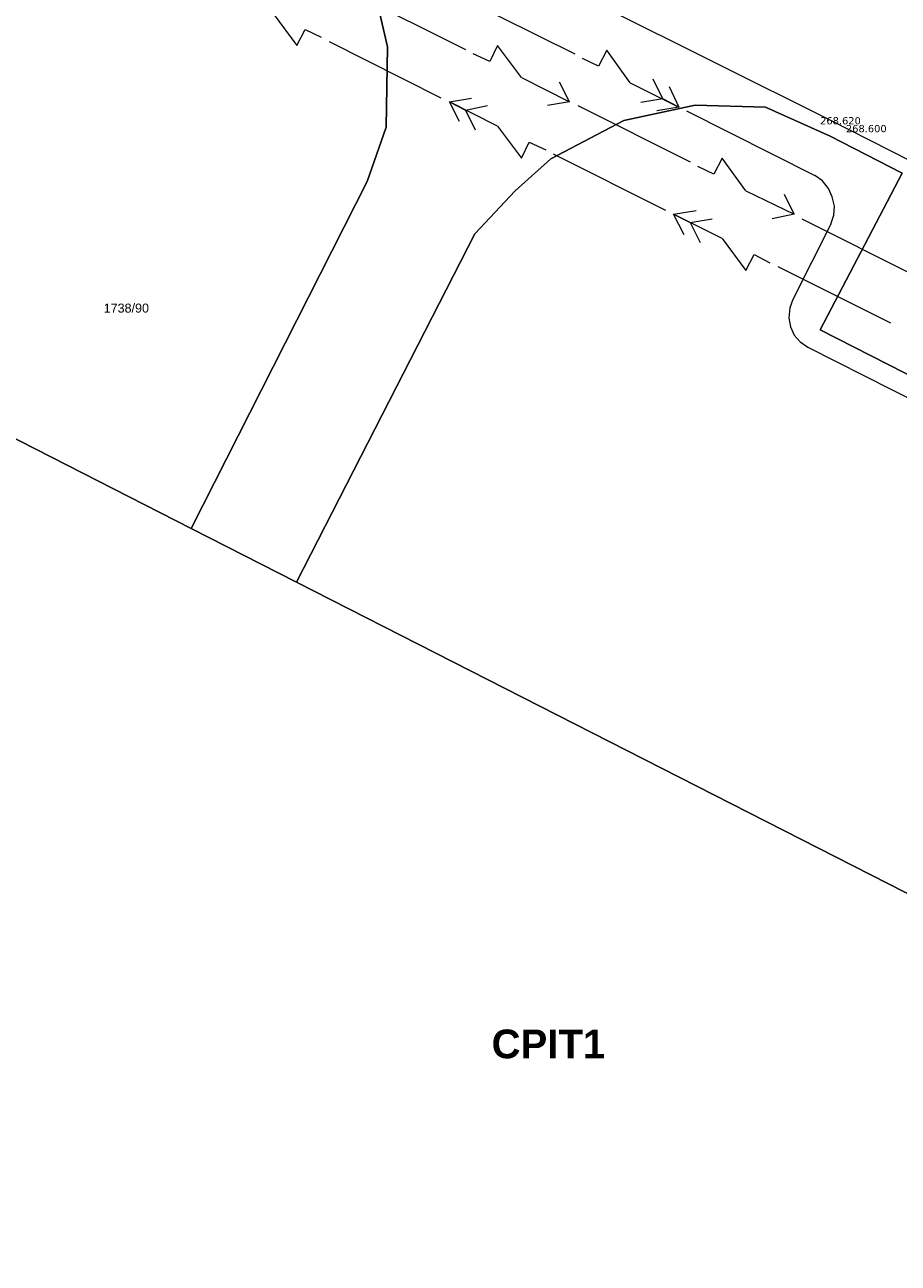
# Model space of a CAD drawing. Header units: millimetres. Extents: x -479461597 to -478645968, y -1101060132 to -1100898045.
# Tile 4 of 145: x -479351209 to -479326868, y -1101025628 to -1100991124. Entities that reach past the tile are written whole.
import ezdxf
from ezdxf.xclip import XClip

# ---------------------------------------------------------------- set-up
doc = ezdxf.new("R2010")
doc.units = ezdxf.units.MM
doc.header["$MEASUREMENT"] = 0
doc.header["$XCLIPFRAME"] = 0
doc.layers.add('Externí - kresby a obrázky', color=7, linetype='Continuous')
for name, color, linetype, lineweight in [('HTU_1_Katastr_3_0_popis_Katastr_Pero_č.__1', 7, 'Continuous', 18), ('HTU_1_Katastr_3_Anotace - S_Pero_č.__1_Pero_č.__1', 7, 'Continuous', 18), ('HTU_1_Katastr_3_BT_hranice_budov_Pero_č.__1_Pero_č.__1', 7, 'Continuous', 18), ('HTU_1_Katastr_3_BT_hranice_parcel_Pero_č.__1_Pero_č.__1', 7, 'Continuous', 18), ('HTU_1_Katastr_3_BT_text_parcel_Pero_č.__1_Pero_č.__1', 7, 'Continuous', 18), ('HTU_1_Katastr_3_VN_KABEL_Pero_č.__1_Pero_č.__1', 7, 'Continuous', 18)]:
    doc.layers.add(name, color=color, linetype=linetype, lineweight=lineweight)
for name, color, linetype, lineweight, true_color in [('HTU_2_zaměření_2_body_Pero_č.__202', 7, 'Continuous', 20, 0x6d6f03), ('HTU_2_zaměření_2_kresba_Pero_č.__202', 7, 'Continuous', 20, 0x6d6f03), ('HTU_2_zaměření_2_výšky_Pero_č.__202', 7, 'Continuous', 20, 0x6d6f03)]:
    doc.layers.add(name, color=color, linetype=linetype, lineweight=lineweight, true_color=true_color)
doc.styles.add('GENERATED_STYLE_1', font='txt')
doc.styles.add('GENERATED_STYLE_3', font='txt')
doc.styles.add('GENERATED_STYLE_4', font='txt')
doc.linetypes.add('plná nepravidelná', pattern='A,0,[1,20-026-4_02.1.10- 02 Situace HTU1.Shx,S=7.936508,R=0,X=0,Y=2.08167e-17],-1000,0', length=1000)

# ---------------------------------------------------------------- blocks, each defined once
blk = doc.blocks.new('Kresba_2_2', base_point=(-460327121.276564, -1100980142.449307))
at = {"layer": 'HTU_2_zaměření_2_body_Pero_č.__202', "color": 66, "linetype": 'Continuous', "lineweight": 20, "true_color": 0x6d6f03}
for p, q in [((-479328770, -1100993770), (-479328769.95, -1100993770)), ((-479328050, -1100993990), (-479328049.95, -1100993990))]:
    blk.add_line(p, q, dxfattribs=at)
at = {"layer": 'HTU_2_zaměření_2_kresba_Pero_č.__202', "color": 66, "linetype": 'Continuous', "lineweight": 20, "true_color": 0x6d6f03, "flags": 128}
blk.add_lwpolyline([(-479359250, -1100978500), (-479348570, -1100983840), (-479341480, -1100987430), (-479328770, -1100993770), (-479312000, -1101002300)], dxfattribs=at)
at = {"layer": 'HTU_2_zaměření_2_výšky_Pero_č.__202', "color": 66, "linetype": 'Continuous', "lineweight": 20, "true_color": 0x6d6f03, "char_height": 200, "attachment_point": 4, "style": 'GENERATED_STYLE_1'}
for s, insert in [('\\A1;{\\pql;\\fVerdana|b0|i0|c238|p38;268.620}', (-479329044.915, -1100993799.581786)), ('\\A1;{\\pql;\\fVerdana|b0|i0|c238|p38;268.600}', (-479328324.915, -1100994019.581786))]:
    blk.add_mtext(s, dxfattribs=dict(at, insert=insert))
blk = doc.blocks.new('Kresba_3_3', base_point=(-460327121, -1100980142))
at = {"layer": 'HTU_1_Katastr_3_Anotace - S_Pero_č.__1_Pero_č.__1', "color": 7, "linetype": 'Continuous', "lineweight": 18, "flags": 128}
blk.add_lwpolyline([(-479324196, -1101060132), (-479323240, -1101058280), (-479325370, -1101057130), (-479308730, -1101024440), (-479343640, -1101006650), (-479346570, -1101005160), (-479353510, -1101001620), (-479373700, -1101041250), (-479381950, -1101057450), (-479376734, -1101060132)], dxfattribs=at)
blk.add_lwpolyline([(-479324196, -1101060132), (-479323240, -1101058280), (-479325370, -1101057130), (-479308730, -1101024440), (-479343640, -1101006650), (-479346570, -1101005160), (-479353510, -1101001620), (-479373700, -1101041250), (-479381950, -1101057450), (-479376734, -1101060132)], dxfattribs=at)
blk.add_lwpolyline([(-479324196, -1101060132), (-479323240, -1101058280), (-479325370, -1101057130), (-479308730, -1101024440), (-479343640, -1101006650), (-479346570, -1101005160), (-479353510, -1101001620), (-479373700, -1101041250), (-479381950, -1101057450), (-479376734, -1101060132)], dxfattribs=at)
at = {"layer": 'HTU_1_Katastr_3_BT_hranice_budov_Pero_č.__1_Pero_č.__1', "color": 7, "linetype": 'Continuous', "lineweight": 18, "flags": 128}
blk.add_lwpolyline([(-479324196, -1101060132), (-479323240, -1101058280), (-479325370, -1101057130), (-479308730, -1101024440), (-479343640, -1101006650), (-479346570, -1101005160), (-479353510, -1101001620), (-479373700, -1101041250), (-479381950, -1101057450), (-479376734, -1101060132)], dxfattribs=at)
blk.add_lwpolyline([(-479324196, -1101060132), (-479323240, -1101058280), (-479325370, -1101057130), (-479308730, -1101024440), (-479343640, -1101006650), (-479346570, -1101005160), (-479353510, -1101001620), (-479373700, -1101041250), (-479381950, -1101057450), (-479376734, -1101060132)], dxfattribs=at)
blk.add_lwpolyline([(-479324196, -1101060132), (-479323240, -1101058280), (-479325370, -1101057130), (-479308730, -1101024440), (-479343640, -1101006650), (-479346570, -1101005160), (-479353510, -1101001620), (-479373700, -1101041250), (-479381950, -1101057450), (-479376734, -1101060132)], dxfattribs=at)
at = {"layer": 'HTU_1_Katastr_3_BT_hranice_parcel_Pero_č.__1_Pero_č.__1', "color": 7, "linetype": 'Continuous', "lineweight": 18, "flags": 128}
for points in [[(-479341590, -1100989600), (-479341100, -1100991740), (-479341140, -1100993980), (-479341670, -1100995490), (-479346570, -1101005160), (-479343640, -1101006650), (-479338670, -1100996950), (-479337540, -1100995750), (-479336550, -1100994860), (-479334510, -1100993790), (-479332530, -1100993360), (-479330570, -1100993420), (-479328760, -1100994230), (-479326760, -1100995260), (-479329040, -1100999620), (-479296560, -1101016180)], [(-479341590, -1100989600), (-479341100, -1100991740), (-479341140, -1100993980), (-479341670, -1100995490), (-479346570, -1101005160), (-479343640, -1101006650), (-479338670, -1100996950), (-479337540, -1100995750), (-479336550, -1100994860), (-479334510, -1100993790), (-479332530, -1100993360), (-479330570, -1100993420), (-479328760, -1100994230), (-479326760, -1100995260), (-479329040, -1100999620), (-479296560, -1101016180)], [(-479341590, -1100989600), (-479341100, -1100991740), (-479341140, -1100993980), (-479341670, -1100995490), (-479346570, -1101005160), (-479343640, -1101006650), (-479338670, -1100996950), (-479337540, -1100995750), (-479336550, -1100994860), (-479334510, -1100993790), (-479332530, -1100993360), (-479330570, -1100993420), (-479328760, -1100994230), (-479326760, -1100995260), (-479329040, -1100999620), (-479296560, -1101016180)], [(-479296560, -1101016180), (-479329040, -1100999620), (-479326760, -1100995260), (-479328760, -1100994230), (-479330570, -1100993420), (-479332530, -1100993360), (-479334510, -1100993790), (-479336550, -1100994860), (-479337540, -1100995750), (-479338670, -1100996950), (-479343640, -1101006650), (-479308730, -1101024440)], [(-479296560, -1101016180), (-479329040, -1100999620), (-479326760, -1100995260), (-479328760, -1100994230), (-479330570, -1100993420), (-479332530, -1100993360), (-479334510, -1100993790), (-479336550, -1100994860), (-479337540, -1100995750), (-479338670, -1100996950), (-479343640, -1101006650), (-479308730, -1101024440)], [(-479296560, -1101016180), (-479329040, -1100999620), (-479326760, -1100995260), (-479328760, -1100994230), (-479330570, -1100993420), (-479332530, -1100993360), (-479334510, -1100993790), (-479336550, -1100994860), (-479337540, -1100995750), (-479338670, -1100996950), (-479343640, -1101006650), (-479308730, -1101024440)]]:
    blk.add_lwpolyline(points, dxfattribs=at)
blk.add_lwpolyline([(-479373700, -1101041250), (-479353510, -1101001620), (-479346570, -1101005160), (-479341670, -1100995490), (-479341140, -1100993980), (-479341100, -1100991740), (-479341590, -1100989600), (-479342560, -1100987910), (-479343950, -1100986580), (-479345610, -1100985540), (-479347470, -1100984950), (-479349400, -1100984750), (-479351390, -1100984970), (-479353120, -1100985810), (-479354950, -1100987330), (-479355890, -1100988630), (-479356270, -1100989420), (-479351810, -1100991560), (-479373040, -1101033290), (-479377520, -1101030990), (-479378130, -1101032850), (-479378130, -1101034830), (-479377660, -1101036760), (-479375300, -1101039970)], close=True, dxfattribs=at)
blk.add_lwpolyline([(-479373700, -1101041250), (-479353510, -1101001620), (-479346570, -1101005160), (-479341670, -1100995490), (-479341140, -1100993980), (-479341100, -1100991740), (-479341590, -1100989600), (-479342560, -1100987910), (-479343950, -1100986580), (-479345610, -1100985540), (-479347470, -1100984950), (-479349400, -1100984750), (-479351390, -1100984970), (-479353120, -1100985810), (-479354950, -1100987330), (-479355890, -1100988630), (-479356270, -1100989420), (-479351810, -1100991560), (-479373040, -1101033290), (-479377520, -1101030990), (-479378130, -1101032850), (-479378130, -1101034830), (-479377660, -1101036760), (-479375300, -1101039970)], close=True, dxfattribs=at)
blk.add_lwpolyline([(-479373700, -1101041250), (-479353510, -1101001620), (-479346570, -1101005160), (-479341670, -1100995490), (-479341140, -1100993980), (-479341100, -1100991740), (-479341590, -1100989600), (-479342560, -1100987910), (-479343950, -1100986580), (-479345610, -1100985540), (-479347470, -1100984950), (-479349400, -1100984750), (-479351390, -1100984970), (-479353120, -1100985810), (-479354950, -1100987330), (-479355890, -1100988630), (-479356270, -1100989420), (-479351810, -1100991560), (-479373040, -1101033290), (-479377520, -1101030990), (-479378130, -1101032850), (-479378130, -1101034830), (-479377660, -1101036760), (-479375300, -1101039970)], close=True, dxfattribs=at)
at = {"layer": 'HTU_1_Katastr_3_VN_KABEL_Pero_č.__1_Pero_č.__1', "color": 7, "linetype": 'Continuous', "lineweight": 18, "flags": 128}
for points in [[(-479342060, -1100990242), (-479338928, -1100991809)], [(-479339012, -1100990370), (-479335880, -1100991937)], [(-479344282, -1100990813), (-479343627, -1100991702), (-479343394, -1100991257), (-479342949, -1100991469)], [(-479339605, -1100993164), (-479342716, -1100991596)], [(-479337362, -1100992593), (-479338039, -1100991704), (-479338250, -1100992148), (-479338716, -1100991936)], [(-479334335, -1100992742), (-479334991, -1100991832), (-479335224, -1100992276), (-479335668, -1100992064)], [(-479337362, -1100992593), (-479336028, -1100993271), (-479336642, -1100993376)], [(-479336028, -1100993271), (-479336303, -1100992720)], [(-479334335, -1100992742), (-479332980, -1100993420), (-479333594, -1100993525)], [(-479333255, -1100992848), (-479332980, -1100993420), (-479333425, -1100993187), (-479334039, -1100993292)], [(-479333425, -1100993187), (-479333700, -1100992636)], [(-479338039, -1100993947), (-479339373, -1100993270), (-479338759, -1100993164)], [(-479339098, -1100993820), (-479339373, -1100993270), (-479338928, -1100993503), (-479338314, -1100993376)], [(-479338928, -1100993503), (-479338653, -1100994053)], [(-479335795, -1100993377), (-479332663, -1100994944)], [(-479332769, -1100993526), (-479329192, -1100995326)], [(-479338039, -1100993947), (-479337362, -1100994837), (-479337150, -1100994392), (-479336685, -1100994604)], [(-479333341, -1100996298), (-479336473, -1100994731)], [(-479331118, -1100995749), (-479331774, -1100994838), (-479332007, -1100995283), (-479332452, -1100995071)], [(-479328748, -1100996681), (-479328663, -1100996427), (-479328642, -1100996173), (-479328705, -1100995919), (-479328811, -1100995686), (-479328980, -1100995474), (-479329192, -1100995326)], [(-479331118, -1100995749), (-479329764, -1100996405), (-479330378, -1100996532)], [(-479329764, -1100996405), (-479330039, -1100995855)], [(-479331775, -1100997082), (-479333129, -1100996404), (-479332494, -1100996299)], [(-479332833, -1100996976), (-479333129, -1100996404), (-479332664, -1100996637), (-479332050, -1100996532)], [(-479332664, -1100996637), (-479332389, -1100997188)], [(-479328748, -1100996681), (-479329807, -1100998776), (-479329892, -1100999009), (-479329913, -1100999284), (-479329871, -1100999538), (-479329765, -1100999771), (-479329596, -1100999961), (-479329384, -1101000110), (-479324686, -1101002482)], [(-479329552, -1100996532), (-479326420, -1100998100)], [(-479331775, -1100997082), (-479331119, -1100997971), (-479330886, -1100997527), (-479330442, -1100997760)], [(-479327077, -1100999433), (-479330209, -1100997866)]]:
    blk.add_lwpolyline(points, dxfattribs=at)
at = {"layer": 'HTU_1_Katastr_3_0_popis_Katastr_Pero_č.__1', "color": 7, "linetype": 'Continuous', "lineweight": 18, "insert": (-479336616, -1101019523), "char_height": 800, "attachment_point": 5, "style": 'GENERATED_STYLE_3'}
blk.add_mtext('\\A1;{\\pqc;\\fArial|b1|i0|c238|p38;CPIT1}', dxfattribs=at)
at = {"layer": 'HTU_1_Katastr_3_BT_text_parcel_Pero_č.__1_Pero_č.__1', "color": 7, "linetype": 'Continuous', "lineweight": 18, "insert": (-479349010, -1100999146), "char_height": 250, "attachment_point": 7, "style": 'GENERATED_STYLE_4'}
blk.add_mtext('\\A1;{\\pql;\\fArial|b0|i0|c238|p38;1738/90}', dxfattribs=at)
blk.add_mtext('\\A1;{\\pql;\\fArial|b0|i0|c238|p38;1738/90}', dxfattribs=at)
blk.add_mtext('\\A1;{\\pql;\\fArial|b0|i0|c238|p38;1738/90}', dxfattribs=at)

msp = doc.modelspace()

# ---------------------------------------------------------------- block references
at = {"layer": 'Externí - kresby a obrázky', "color": 250, "linetype": 'plná nepravidelná', "lineweight": 40}
ref = msp.add_blockref('Kresba_3_3', (-460327121.3, -1100980142.4), dxfattribs=at)
XClip(ref).set_block_clipping_path([(-479461596.9093363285, -1101060131.8682479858), (-479260989.2464485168, -1100898044.9989290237)])
ref = msp.add_blockref('Kresba_2_2', (-460327121.3, -1100980142.4), dxfattribs=at)
XClip(ref).set_block_clipping_path([(-479461596.9093363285, -1101048229.8387930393), (-479260989.2464485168, -1100898044.9989290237)])

doc.saveas('drawing.dxf')
